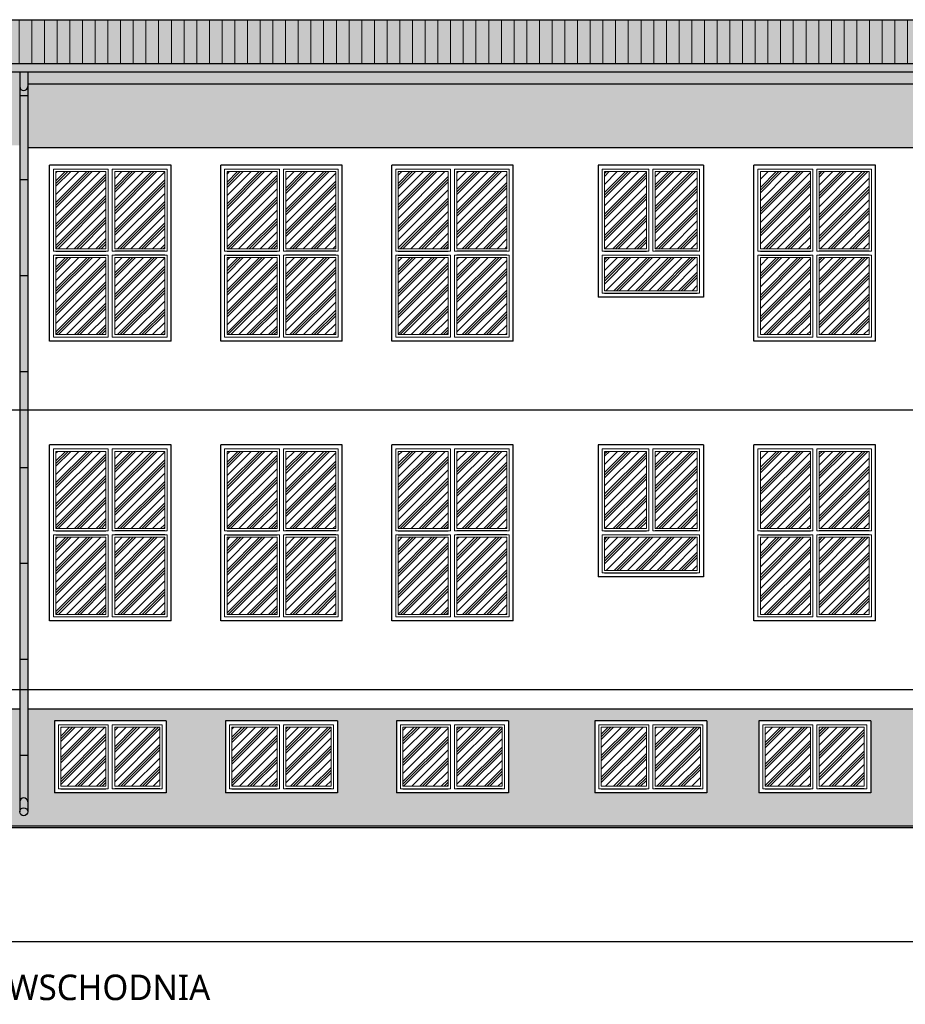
# Model space of a CAD drawing. Header units: millimetres. Extents: x 31969 to 285678, y -69766 to -1123.
# Tile 150 of 176: x 150861 to 151969, y -4029 to -2797. Entities that reach past the tile are written whole.
import ezdxf
from ezdxf.lldxf.tags import DXFTag

# ---------------------------------------------------------------- set-up
doc = ezdxf.new("R2010")
doc.units = ezdxf.units.MM
for name, color, linetype in [('a-elewacja', 1, 'Continuous'), ('a-elewacja 1', 1, 'Continuous'), ('a-elewacje', 1, 'Continuous'), ('a-izolacja 1', 3, 'Continuous'), ('a-opis 1', 3, 'Continuous'), ('a-przerywana 2', 3, 'Continuous'), ('a-szraf', 252, 'Continuous'), ('a-szraf 1', 250, 'Continuous')]:
    doc.layers.add(name, color=color, linetype=linetype)
doc.layers.add('a-elewacja 3', color=3, linetype='Continuous', lineweight=20)
doc.styles.add('PRZEKRÓJ2', font='l_10646.ttf')
tags = doc.linetypes.add('DASHED', pattern=[0.75, 0.5, -0.25]).pattern_tags.tags
tags[6:7] = [DXFTag(74, 4), DXFTag(75, 0), DXFTag(340, '0'), DXFTag(46, 1.0), DXFTag(50, 0.0), DXFTag(44, 0.0), DXFTag(45, 0.0)]
tags[4:5] = [DXFTag(74, 4), DXFTag(75, 0), DXFTag(340, '0'), DXFTag(46, 1.0), DXFTag(50, 0.0), DXFTag(44, 0.0), DXFTag(45, 0.0)]

msp = doc.modelspace()

# ---------------------------------------------------------------- hatches: boundary and pattern name
at = {"layer": 'a-elewacja 3', "ltscale": 100}
h = msp.add_hatch(dxfattribs=at)
h.set_pattern_fill('LINE', color=256, scale=5, angle=90)
h.set_pattern_definition([(90, (0, 2695.065), (-15.875, 1e-15), [])])
h.paths.add_polyline_path([(153093.32, -2796.84), (149660.32, -2796.84), (149660.32, -2851.84), (153093.32, -2851.84)])
at = {"layer": 'a-szraf', "ltscale": 30}
h = msp.add_hatch(dxfattribs=at)
h.set_pattern_fill('DOTS', color=256, scale=1.5)
h.set_pattern_definition([(0, (0, 2695.0651), (1.190625, 2.38125), [0, -2.38125])])
h.paths.add_polyline_path([(153093.32, -2796.84), (149660.32, -2796.84), (149660.32, -2851.84), (153093.32, -2851.84)])
h.paths.add_polyline_path([(153093.32, -2851.84), (149660.32, -2851.84), (149660.32, -2861.88), (153093.32, -2861.88)])
h.paths.add_polyline_path([(153093.32, -2861.88), (150870.98, -2861.88), (150870.98, -2876.88), (153093.32, -2876.88)])
h.paths.add_polyline_path([(150870.98, -2861.88), (150860.98, -2861.88), (150860.98, -2880.6, 1), (150870.98, -2880.6)])
h.paths.add_polyline_path([(150860.98, -2861.88), (149660.32, -2861.88), (149660.32, -2876.88), (150860.98, -2876.88)])
h.paths.add_polyline_path([(150870.98, -2880.6, -1), (150860.98, -2880.6), (150860.98, -2891.62), (150870.98, -2891.62)])
h.paths.add_polyline_path([(150870.98, -2891.62), (150860.98, -2891.62), (150860.98, -2996.88), (150870.98, -2996.88)])
h.paths.add_polyline_path([(150870.98, -2996.88), (150860.98, -2996.88), (150860.98, -3116.88), (150870.98, -3116.88)])
h.paths.add_polyline_path([(150870.98, -3116.88), (150860.98, -3116.88), (150860.98, -3236.88), (150870.98, -3236.88)])
h.paths.add_polyline_path([(150870.98, -3236.88), (150860.98, -3236.88), (150860.98, -3284.88), (150870.98, -3284.88)])
h.paths.add_polyline_path([(150870.98, -3284.88), (150860.98, -3284.88), (150860.98, -3356.88), (150870.98, -3356.88)])
h.paths.add_polyline_path([(150870.98, -3356.88), (150860.98, -3356.88), (150860.98, -3476.88), (150870.98, -3476.88)])
h.paths.add_polyline_path([(150870.98, -3476.88), (150860.98, -3476.88), (150860.98, -3596.88), (150870.98, -3596.88)])
h.paths.add_polyline_path([(150870.98, -3596.88), (150860.98, -3596.88), (150860.98, -3634.88), (150870.98, -3634.88)])
h.paths.add_polyline_path([(150870.98, -3634.88), (150860.98, -3634.88), (150860.98, -3716.88), (150870.98, -3716.88)])
h.paths.add_polyline_path([(150870.98, -3716.88), (150860.98, -3716.88), (150860.98, -3775.33, -1), (150870.98, -3775.33)])
h.paths.add_polyline_path([(150860.98, -3775.33), (150860.98, -3787.77, -1), (150870.98, -3787.77), (150870.98, -3775.33, 1)])
h.paths.add_polyline_path([(150860.98, -3787.77, 1), (150870.98, -3787.77, 1)])
at = {"layer": 'a-szraf', "ltscale": 100}
h = msp.add_hatch(dxfattribs=at)
h.set_pattern_fill('DOTS', color=256, scale=3)
h.set_pattern_definition([(0, (0, 2695.065), (2.38125, 4.7625), [0, -4.7625])])
h.paths.add_polyline_path([(153093.32, -2876.88), (150870.98, -2876.88), (150870.98, -2956.88), (153093.32, -2956.88)])
h.paths.add_polyline_path([(150860.98, -2876.88), (150646.32, -2876.88), (150646.32, -2953.88), (150860.98, -2953.88)])
h.paths.add_polyline_path([(150616.32, -2876.88), (149695.32, -2876.88), (149695.32, -2953.88), (150616.32, -2953.88)])
h.paths.add_polyline_path([(150646.32, -2876.88), (150616.32, -2876.88), (150616.32, -2953.88), (150646.32, -2953.88)])
h.paths.add_polyline_path([(150860.98, -3658.88), (149695.32, -3658.88), (149695.32, -3805.88), (152089.32, -3805.88), (152089.32, -3775.88), (152117.32, -3775.88), (152117.32, -3763.88), (151999.32, -3763.88), (151999.32, -3673.88), (152117.32, -3673.88), (152117.32, -3658.88), (150870.98, -3658.88), (150870.98, -3787.77, -1), (150860.98, -3787.77)])
h.paths.add_polyline_path([(150011.04, -3733.88), (149921.04, -3733.88), (149921.04, -3673.88), (150011.04, -3673.88)], flags=16)
h.paths.add_polyline_path([(150083.18, -3709.88), (150083.18, -3675.88), (150117.18, -3675.88), (150117.18, -3709.88)], flags=16)
h.paths.add_polyline_path([(150006.04, -3728.88), (149926.04, -3728.88), (149926.04, -3678.88), (150006.04, -3678.88)], flags=0)
h.paths.add_polyline_path([(150086.18, -3706.88), (150086.18, -3678.88), (150114.18, -3678.88), (150114.18, -3706.88)], flags=0)
h.paths.add_polyline_path([(150003.04, -3725.88), (149929.04, -3725.88), (149929.04, -3681.88), (150003.04, -3681.88)], flags=0)
h.paths.add_polyline_path([(150249.32, -3673.88), (150389.32, -3673.88), (150389.32, -3763.88), (150249.32, -3763.88)], flags=16)
h.paths.add_polyline_path([(150254.32, -3678.88), (150316.82, -3678.88), (150316.82, -3758.88), (150254.32, -3758.88)], flags=0)
h.paths.add_polyline_path([(150257.32, -3681.88), (150313.82, -3681.88), (150313.82, -3755.88), (150257.32, -3755.88)], flags=0)
h.paths.add_polyline_path([(150321.82, -3678.88), (150384.32, -3678.88), (150384.32, -3758.88), (150321.82, -3758.88)], flags=0)
h.paths.add_polyline_path([(150324.82, -3681.88), (150381.32, -3681.88), (150381.32, -3755.88), (150324.82, -3755.88)], flags=0)
h.paths.add_polyline_path([(150443.32, -3673.88), (150583.32, -3673.88), (150583.32, -3763.88), (150443.32, -3763.88)], flags=16)
h.paths.add_polyline_path([(150448.32, -3678.88), (150510.82, -3678.88), (150510.82, -3758.88), (150448.32, -3758.88)], flags=0)
h.paths.add_polyline_path([(150451.32, -3681.88), (150507.82, -3681.88), (150507.82, -3755.88), (150451.32, -3755.88)], flags=0)
h.paths.add_polyline_path([(150515.82, -3678.88), (150578.32, -3678.88), (150578.32, -3758.88), (150515.82, -3758.88)], flags=0)
h.paths.add_polyline_path([(150518.82, -3681.88), (150575.32, -3681.88), (150575.32, -3755.88), (150518.82, -3755.88)], flags=0)
h.paths.add_polyline_path([(150621.32, -3715.88), (150621.32, -3675.88), (150651.32, -3675.88), (150651.32, -3715.88)], flags=16)
h.paths.add_polyline_path([(150624.32, -3712.88), (150624.32, -3678.88), (150648.32, -3678.88), (150648.32, -3712.88)], flags=0)
h.paths.add_polyline_path([(150689.32, -3673.88), (150829.32, -3673.88), (150829.32, -3763.88), (150689.32, -3763.88)], flags=16)
h.paths.add_polyline_path([(150694.32, -3678.88), (150756.82, -3678.88), (150756.82, -3758.88), (150694.32, -3758.88)], flags=0)
h.paths.add_polyline_path([(150697.32, -3681.88), (150753.82, -3681.88), (150753.82, -3755.88), (150697.32, -3755.88)], flags=0)
h.paths.add_polyline_path([(150761.82, -3678.88), (150824.32, -3678.88), (150824.32, -3758.88), (150761.82, -3758.88)], flags=0)
h.paths.add_polyline_path([(150764.82, -3681.88), (150821.32, -3681.88), (150821.32, -3755.88), (150764.82, -3755.88)], flags=0)
h.paths.add_polyline_path([(150904.32, -3673.88), (151044.32, -3673.88), (151044.32, -3763.88), (150904.32, -3763.88)], flags=16)
h.paths.add_polyline_path([(150909.32, -3678.88), (150971.82, -3678.88), (150971.82, -3758.88), (150909.32, -3758.88)], flags=0)
h.paths.add_polyline_path([(150912.32, -3681.88), (150968.82, -3681.88), (150968.82, -3755.88), (150912.32, -3755.88)], flags=0)
h.paths.add_polyline_path([(150976.82, -3678.88), (151039.32, -3678.88), (151039.32, -3758.88), (150976.82, -3758.88)], flags=0)
h.paths.add_polyline_path([(150979.82, -3681.88), (151036.32, -3681.88), (151036.32, -3755.88), (150979.82, -3755.88)], flags=0)
h.paths.add_polyline_path([(151118.32, -3673.88), (151258.32, -3673.88), (151258.32, -3763.88), (151118.32, -3763.88)], flags=16)
h.paths.add_polyline_path([(151123.32, -3678.88), (151185.82, -3678.88), (151185.82, -3758.88), (151123.32, -3758.88)], flags=0)
h.paths.add_polyline_path([(151126.32, -3681.88), (151182.82, -3681.88), (151182.82, -3755.88), (151126.32, -3755.88)], flags=0)
h.paths.add_polyline_path([(151190.82, -3678.88), (151253.32, -3678.88), (151253.32, -3758.88), (151190.82, -3758.88)], flags=0)
h.paths.add_polyline_path([(151193.82, -3681.88), (151250.32, -3681.88), (151250.32, -3755.88), (151193.82, -3755.88)], flags=0)
h.paths.add_polyline_path([(151332.32, -3673.88), (151472.32, -3673.88), (151472.32, -3763.88), (151332.32, -3763.88)], flags=16)
h.paths.add_polyline_path([(151337.32, -3678.88), (151399.82, -3678.88), (151399.82, -3758.88), (151337.32, -3758.88)], flags=0)
h.paths.add_polyline_path([(151340.32, -3681.88), (151396.82, -3681.88), (151396.82, -3755.88), (151340.32, -3755.88)], flags=0)
h.paths.add_polyline_path([(151404.82, -3678.88), (151467.32, -3678.88), (151467.32, -3758.88), (151404.82, -3758.88)], flags=0)
h.paths.add_polyline_path([(151407.82, -3681.88), (151464.32, -3681.88), (151464.32, -3755.88), (151407.82, -3755.88)], flags=0)
h.paths.add_polyline_path([(151580.32, -3673.88), (151720.32, -3673.88), (151720.32, -3763.88), (151580.32, -3763.88)], flags=16)
h.paths.add_polyline_path([(151585.32, -3678.88), (151647.82, -3678.88), (151647.82, -3758.88), (151585.32, -3758.88)], flags=0)
h.paths.add_polyline_path([(151588.32, -3681.88), (151644.82, -3681.88), (151644.82, -3755.88), (151588.32, -3755.88)], flags=0)
h.paths.add_polyline_path([(151652.82, -3678.88), (151715.32, -3678.88), (151715.32, -3758.88), (151652.82, -3758.88)], flags=0)
h.paths.add_polyline_path([(151655.82, -3681.88), (151712.32, -3681.88), (151712.32, -3755.88), (151655.82, -3755.88)], flags=0)
h.paths.add_polyline_path([(151785.32, -3673.88), (151925.32, -3673.88), (151925.32, -3763.88), (151785.32, -3763.88)], flags=16)
h.paths.add_polyline_path([(151790.32, -3678.88), (151852.82, -3678.88), (151852.82, -3758.88), (151790.32, -3758.88)], flags=0)
h.paths.add_polyline_path([(151793.32, -3681.88), (151849.82, -3681.88), (151849.82, -3755.88), (151793.32, -3755.88)], flags=0)
h.paths.add_polyline_path([(151857.82, -3678.88), (151920.32, -3678.88), (151920.32, -3758.88), (151857.82, -3758.88)], flags=0)
h.paths.add_polyline_path([(151860.82, -3681.88), (151917.32, -3681.88), (151917.32, -3755.88), (151860.82, -3755.88)], flags=0)
h.paths.add_polyline_path([(152213.32, -3673.88), (152247.32, -3673.88), (152247.32, -3658.88), (152124.32, -3658.88), (152124.32, -3673.88), (152139.32, -3673.88), (152139.32, -3763.88), (152124.32, -3763.88), (152124.32, -3775.88), (152247.32, -3775.88), (152247.32, -3763.88), (152213.32, -3763.88)])
h.paths.add_polyline_path([(152377.32, -3658.88), (152254.32, -3658.88), (152254.32, -3673.88), (152353.32, -3673.88), (152353.32, -3763.88), (152254.32, -3763.88), (152254.32, -3775.88), (152377.32, -3775.88)])
h.paths.add_polyline_path([(152448.32, -3673.88), (152507.32, -3673.88), (152507.32, -3658.88), (152384.32, -3658.88), (152384.32, -3775.88), (152507.32, -3775.88), (152507.32, -3763.88), (152448.32, -3763.88)])
h.paths.add_polyline_path([(152637.32, -3658.88), (152514.32, -3658.88), (152514.32, -3673.88), (152588.32, -3673.88), (152588.32, -3763.88), (152514.32, -3763.88), (152514.32, -3775.88), (152637.32, -3775.88)])
h.paths.add_polyline_path([(153093.32, -3658.88), (152644.32, -3658.88), (152644.32, -3775.88), (152672.32, -3775.88), (152672.32, -3805.88), (153093.32, -3805.88)])
h.paths.add_polyline_path([(152823.32, -3763.88), (152683.32, -3763.88), (152683.32, -3673.88), (152823.32, -3673.88)], flags=16)
h.paths.add_polyline_path([(152818.32, -3758.88), (152755.82, -3758.88), (152755.82, -3678.88), (152818.32, -3678.88)], flags=0)
h.paths.add_polyline_path([(152815.32, -3755.88), (152758.82, -3755.88), (152758.82, -3681.88), (152815.32, -3681.88)], flags=0)
h.paths.add_polyline_path([(152897.32, -3763.88), (152897.32, -3673.88), (153037.32, -3673.88), (153037.32, -3763.88)], flags=16)
h.paths.add_polyline_path([(152902.32, -3758.88), (152902.32, -3678.88), (152964.82, -3678.88), (152964.82, -3758.88)], flags=0)
h.paths.add_polyline_path([(152905.32, -3755.88), (152905.32, -3681.88), (152961.82, -3681.88), (152961.82, -3755.88)], flags=0)
h.paths.add_polyline_path([(152750.82, -3758.88), (152688.32, -3758.88), (152688.32, -3678.88), (152750.82, -3678.88)], flags=0)
h.paths.add_polyline_path([(152747.82, -3755.88), (152691.32, -3755.88), (152691.32, -3681.88), (152747.82, -3681.88)], flags=0)
h.paths.add_polyline_path([(152969.82, -3758.88), (152969.82, -3678.88), (153032.32, -3678.88), (153032.32, -3758.88)], flags=0)
h.paths.add_polyline_path([(152972.82, -3755.88), (152972.82, -3681.88), (153029.32, -3681.88), (153029.32, -3755.88)], flags=0)
h.paths.add_polyline_path([(152672.32, -3775.88), (152089.32, -3775.88), (152089.32, -3805.88), (152672.32, -3805.88)])
at = {"layer": 'a-szraf 1', "ltscale": 15}
h = msp.add_hatch(dxfattribs=at)
h.set_pattern_fill('PLASTI', color=256, scale=3, angle=45)
h.set_pattern_definition([(45, (0, 2695.065), (-13.4703842, 13.4703842), []), (45, (-1.684, 2696.749), (-13.4703842, 13.4703842), []), (45, (-3.368, 2698.433), (-13.4703842, 13.4703842), []), (45, (-8.419, 2703.484), (-13.4703842, 13.4703842), [])])
h.paths.add_polyline_path([(150040.54, -3001.88), (149971.54, -3001.88), (149971.54, -3093.38), (150040.54, -3093.38)])
h.paths.add_polyline_path([(150040.54, -3104.38), (149971.54, -3104.38), (149971.54, -3195.88), (150040.54, -3195.88)])
h.paths.add_polyline_path([(149960.54, -3104.38), (149891.54, -3104.38), (149891.54, -3195.88), (149960.54, -3195.88)])
h.paths.add_polyline_path([(149960.54, -3001.88), (149891.54, -3001.88), (149891.54, -3093.38), (149960.54, -3093.38)])
h.paths.add_polyline_path([(150040.54, -3336.88), (149971.54, -3336.88), (149971.54, -3465.88), (150040.54, -3465.88)])
h.paths.add_polyline_path([(149960.54, -3336.88), (149891.54, -3336.88), (149891.54, -3465.88), (149960.54, -3465.88)])
h.paths.add_polyline_path([(150040.54, -3476.88), (149891.54, -3476.88), (149891.54, -3520.88), (150040.54, -3520.88)])
h.paths.add_polyline_path([(150003.04, -3681.88), (149929.04, -3681.88), (149929.04, -3725.88), (150003.04, -3725.88)])
h.paths.add_polyline_path([(150381.32, -3681.88), (150324.82, -3681.88), (150324.82, -3755.88), (150381.32, -3755.88)])
h.paths.add_polyline_path([(150313.82, -3681.88), (150257.32, -3681.88), (150257.32, -3755.88), (150313.82, -3755.88)])
h.paths.add_polyline_path([(150575.32, -3681.88), (150518.82, -3681.88), (150518.82, -3755.88), (150575.32, -3755.88)])
h.paths.add_polyline_path([(150507.82, -3681.88), (150451.32, -3681.88), (150451.32, -3755.88), (150507.82, -3755.88)])
h.paths.add_polyline_path([(150821.32, -3681.88), (150764.82, -3681.88), (150764.82, -3755.88), (150821.32, -3755.88)])
h.paths.add_polyline_path([(150753.82, -3681.88), (150697.32, -3681.88), (150697.32, -3755.88), (150753.82, -3755.88)])
h.paths.add_polyline_path([(151036.32, -3681.88), (150979.82, -3681.88), (150979.82, -3755.88), (151036.32, -3755.88)])
h.paths.add_polyline_path([(150968.82, -3681.88), (150912.32, -3681.88), (150912.32, -3755.88), (150968.82, -3755.88)])
h.paths.add_polyline_path([(151250.32, -3681.88), (151193.82, -3681.88), (151193.82, -3755.88), (151250.32, -3755.88)])
h.paths.add_polyline_path([(151182.82, -3681.88), (151126.32, -3681.88), (151126.32, -3755.88), (151182.82, -3755.88)])
h.paths.add_polyline_path([(151464.32, -3681.88), (151407.82, -3681.88), (151407.82, -3755.88), (151464.32, -3755.88)])
h.paths.add_polyline_path([(151396.82, -3681.88), (151340.32, -3681.88), (151340.32, -3755.88), (151396.82, -3755.88)])
h.paths.add_polyline_path([(151712.32, -3681.88), (151655.82, -3681.88), (151655.82, -3755.88), (151712.32, -3755.88)])
h.paths.add_polyline_path([(151644.82, -3681.88), (151588.32, -3681.88), (151588.32, -3755.88), (151644.82, -3755.88)])
h.paths.add_polyline_path([(151470.32, -3444.38), (151407.82, -3444.38), (151407.82, -3540.88), (151470.32, -3540.88)])
h.paths.add_polyline_path([(151470.32, -3336.88), (151407.82, -3336.88), (151407.82, -3433.38), (151470.32, -3433.38)])
h.paths.add_polyline_path([(151396.82, -3336.88), (151334.32, -3336.88), (151334.32, -3433.38), (151396.82, -3433.38)])
h.paths.add_polyline_path([(151396.82, -3444.38), (151334.32, -3444.38), (151334.32, -3540.88), (151396.82, -3540.88)])
h.paths.add_polyline_path([(151917.32, -3681.88), (151860.82, -3681.88), (151860.82, -3755.88), (151917.32, -3755.88)])
h.paths.add_polyline_path([(151849.82, -3681.88), (151793.32, -3681.88), (151793.32, -3755.88), (151849.82, -3755.88)])
h.paths.add_polyline_path([(152351.32, -3336.88), (152288.82, -3336.88), (152288.82, -3433.38), (152351.32, -3433.38)])
h.paths.add_polyline_path([(152277.82, -3336.88), (152215.32, -3336.88), (152215.32, -3433.38), (152277.82, -3433.38)])
h.paths.add_polyline_path([(152137.32, -3444.38), (152074.82, -3444.38), (152074.82, -3540.88), (152137.32, -3540.88)])
h.paths.add_polyline_path([(152137.32, -3336.88), (152074.82, -3336.88), (152074.82, -3433.38), (152137.32, -3433.38)])
h.paths.add_polyline_path([(152063.82, -3336.88), (152001.32, -3336.88), (152001.32, -3433.38), (152063.82, -3433.38)])
h.paths.add_polyline_path([(152063.82, -3444.38), (152001.32, -3444.38), (152001.32, -3540.88), (152063.82, -3540.88)])
h.paths.add_polyline_path([(151923.32, -3444.38), (151860.82, -3444.38), (151860.82, -3540.88), (151923.32, -3540.88)])
h.paths.add_polyline_path([(151923.32, -3336.88), (151860.82, -3336.88), (151860.82, -3433.38), (151923.32, -3433.38)])
h.paths.add_polyline_path([(151849.82, -3336.88), (151787.32, -3336.88), (151787.32, -3433.38), (151849.82, -3433.38)])
h.paths.add_polyline_path([(151849.82, -3444.38), (151787.32, -3444.38), (151787.32, -3540.88), (151849.82, -3540.88)])
h.paths.add_polyline_path([(151708.32, -3444.38), (151592.32, -3444.38), (151592.32, -3485.88), (151708.32, -3485.88)])
h.paths.add_polyline_path([(151708.32, -3336.88), (151655.82, -3336.88), (151655.82, -3433.38), (151708.32, -3433.38)])
h.paths.add_polyline_path([(151644.82, -3336.88), (151592.32, -3336.88), (151592.32, -3433.38), (151644.82, -3433.38)])
h.paths.add_polyline_path([(151182.82, -3336.88), (151120.32, -3336.88), (151120.32, -3433.38), (151182.82, -3433.38)])
h.paths.add_polyline_path([(151256.32, -3336.88), (151193.82, -3336.88), (151193.82, -3433.38), (151256.32, -3433.38)])
h.paths.add_polyline_path([(151256.32, -3444.38), (151193.82, -3444.38), (151193.82, -3540.88), (151256.32, -3540.88)])
h.paths.add_polyline_path([(151182.82, -3444.38), (151120.32, -3444.38), (151120.32, -3540.88), (151182.82, -3540.88)])
h.paths.add_polyline_path([(151042.32, -3444.38), (150979.82, -3444.38), (150979.82, -3540.88), (151042.32, -3540.88)])
h.paths.add_polyline_path([(150968.82, -3444.38), (150906.32, -3444.38), (150906.32, -3540.88), (150968.82, -3540.88)])
h.paths.add_polyline_path([(150968.82, -3336.88), (150906.32, -3336.88), (150906.32, -3433.38), (150968.82, -3433.38)])
h.paths.add_polyline_path([(151042.32, -3336.88), (150979.82, -3336.88), (150979.82, -3433.38), (151042.32, -3433.38)])
h.paths.add_polyline_path([(150827.32, -3336.88), (150764.82, -3336.88), (150764.82, -3433.38), (150827.32, -3433.38)])
h.paths.add_polyline_path([(150827.32, -3444.38), (150764.82, -3444.38), (150764.82, -3540.88), (150827.32, -3540.88)])
h.paths.add_polyline_path([(150753.82, -3444.38), (150691.32, -3444.38), (150691.32, -3540.88), (150753.82, -3540.88)])
h.paths.add_polyline_path([(150753.82, -3336.88), (150691.32, -3336.88), (150691.32, -3433.38), (150753.82, -3433.38)])
h.paths.add_polyline_path([(150571.32, -3444.38), (150455.32, -3444.38), (150455.32, -3485.88), (150571.32, -3485.88)])
h.paths.add_polyline_path([(150377.32, -3444.38), (150261.32, -3444.38), (150261.32, -3485.88), (150377.32, -3485.88)])
h.paths.add_polyline_path([(150377.32, -3336.88), (150324.82, -3336.88), (150324.82, -3433.38), (150377.32, -3433.38)])
h.paths.add_polyline_path([(150313.82, -3336.88), (150261.32, -3336.88), (150261.32, -3433.38), (150313.82, -3433.38)])
h.paths.add_polyline_path([(150507.82, -3336.88), (150455.32, -3336.88), (150455.32, -3433.38), (150507.82, -3433.38)])
h.paths.add_polyline_path([(150571.32, -3336.88), (150518.82, -3336.88), (150518.82, -3433.38), (150571.32, -3433.38)])
h.paths.add_polyline_path([(150817.32, -3094.38), (150701.32, -3094.38), (150701.32, -3135.88), (150817.32, -3135.88)])
h.paths.add_polyline_path([(150753.82, -2986.88), (150701.32, -2986.88), (150701.32, -3083.38), (150753.82, -3083.38)])
h.paths.add_polyline_path([(150817.32, -2986.88), (150764.82, -2986.88), (150764.82, -3083.38), (150817.32, -3083.38)])
h.paths.add_polyline_path([(151042.32, -2986.88), (150979.82, -2986.88), (150979.82, -3083.38), (151042.32, -3083.38)])
h.paths.add_polyline_path([(150968.82, -2986.88), (150906.32, -2986.88), (150906.32, -3083.38), (150968.82, -3083.38)])
h.paths.add_polyline_path([(150968.82, -3094.38), (150906.32, -3094.38), (150906.32, -3190.88), (150968.82, -3190.88)])
h.paths.add_polyline_path([(151042.32, -3094.38), (150979.82, -3094.38), (150979.82, -3190.88), (151042.32, -3190.88)])
h.paths.add_polyline_path([(151256.32, -3094.38), (151193.82, -3094.38), (151193.82, -3190.88), (151256.32, -3190.88)])
h.paths.add_polyline_path([(151182.82, -3094.38), (151120.32, -3094.38), (151120.32, -3190.88), (151182.82, -3190.88)])
h.paths.add_polyline_path([(151182.82, -2986.88), (151120.32, -2986.88), (151120.32, -3083.38), (151182.82, -3083.38)])
h.paths.add_polyline_path([(151256.32, -2986.88), (151193.82, -2986.88), (151193.82, -3083.38), (151256.32, -3083.38)])
h.paths.add_polyline_path([(151396.82, -2986.88), (151334.32, -2986.88), (151334.32, -3083.38), (151396.82, -3083.38)])
h.paths.add_polyline_path([(151470.32, -2986.88), (151407.82, -2986.88), (151407.82, -3083.38), (151470.32, -3083.38)])
h.paths.add_polyline_path([(151470.32, -3094.38), (151407.82, -3094.38), (151407.82, -3190.88), (151470.32, -3190.88)])
h.paths.add_polyline_path([(151396.82, -3094.38), (151334.32, -3094.38), (151334.32, -3190.88), (151396.82, -3190.88)])
h.paths.add_polyline_path([(151708.32, -3094.38), (151592.32, -3094.38), (151592.32, -3135.88), (151708.32, -3135.88)])
h.paths.add_polyline_path([(151644.82, -2986.88), (151592.32, -2986.88), (151592.32, -3083.38), (151644.82, -3083.38)])
h.paths.add_polyline_path([(151708.32, -2986.88), (151655.82, -2986.88), (151655.82, -3083.38), (151708.32, -3083.38)])
h.paths.add_polyline_path([(151849.82, -2986.88), (151787.32, -2986.88), (151787.32, -3083.38), (151849.82, -3083.38)])
h.paths.add_polyline_path([(151923.32, -2986.88), (151860.82, -2986.88), (151860.82, -3083.38), (151923.32, -3083.38)])
h.paths.add_polyline_path([(151923.32, -3094.38), (151860.82, -3094.38), (151860.82, -3190.88), (151923.32, -3190.88)])
h.paths.add_polyline_path([(151849.82, -3094.38), (151787.32, -3094.38), (151787.32, -3190.88), (151849.82, -3190.88)])
h.paths.add_polyline_path([(152137.32, -3094.38), (152074.82, -3094.38), (152074.82, -3190.88), (152137.32, -3190.88)])
h.paths.add_polyline_path([(152063.82, -3094.38), (152001.32, -3094.38), (152001.32, -3190.88), (152063.82, -3190.88)])
h.paths.add_polyline_path([(152063.82, -2986.88), (152001.32, -2986.88), (152001.32, -3083.38), (152063.82, -3083.38)])
h.paths.add_polyline_path([(152137.32, -2986.88), (152074.82, -2986.88), (152074.82, -3083.38), (152137.32, -3083.38)])
h.paths.add_polyline_path([(152277.82, -2986.88), (152215.32, -2986.88), (152215.32, -3083.38), (152277.82, -3083.38)])
h.paths.add_polyline_path([(152351.32, -2986.88), (152288.82, -2986.88), (152288.82, -3083.38), (152351.32, -3083.38)])
h.paths.add_polyline_path([(152351.32, -3094.38), (152288.82, -3094.38), (152288.82, -3190.88), (152351.32, -3190.88)])
h.paths.add_polyline_path([(152277.82, -3094.38), (152215.32, -3094.38), (152215.32, -3190.88), (152277.82, -3190.88)])
h.paths.add_polyline_path([(150359.32, -3011.88), (150286.32, -3011.88), (150286.32, -3060.88), (150359.32, -3060.88)])
h.paths.add_polyline_path([(150443.32, -3011.88), (150370.32, -3011.88), (150370.32, -3060.88), (150443.32, -3060.88)])
h.paths.add_polyline_path([(150522.32, -3011.88), (150454.32, -3011.88), (150454.32, -3060.88), (150522.32, -3060.88)])
h.paths.add_polyline_path([(150522.32, -3071.88), (150454.32, -3071.88), (150454.32, -3161.88), (150522.32, -3161.88)])
h.paths.add_polyline_path([(150443.32, -3071.88), (150370.32, -3071.88), (150370.32, -3161.88), (150443.32, -3161.88)])
h.paths.add_polyline_path([(150359.32, -3071.88), (150286.32, -3071.88), (150286.32, -3161.88), (150359.32, -3161.88)])
h.paths.add_polyline_path([(150293.06, -3161.88), (150286.32, -3161.88), (150286.32, -3185.88), (150293.06, -3185.88)])
h.paths.add_polyline_path([(150313.06, -3161.88), (150293.06, -3161.88), (150293.06, -3185.88), (150313.06, -3185.88)])
h.paths.add_polyline_path([(150333.06, -3161.88), (150313.06, -3161.88), (150313.06, -3185.88), (150333.06, -3185.88)])
h.paths.add_polyline_path([(150353.06, -3161.88), (150333.06, -3161.88), (150333.06, -3185.88), (150353.06, -3185.88)])
h.paths.add_polyline_path([(150359.32, -3161.88), (150353.06, -3161.88), (150353.06, -3185.88), (150359.32, -3185.88)])
h.paths.add_polyline_path([(150377.63, -3161.88), (150370.32, -3161.88), (150370.32, -3185.88), (150377.63, -3185.88)])
h.paths.add_polyline_path([(150397.63, -3161.88), (150377.63, -3161.88), (150377.63, -3185.88), (150397.63, -3185.88)])
h.paths.add_polyline_path([(150417.63, -3161.88), (150397.63, -3161.88), (150397.63, -3185.88), (150417.63, -3185.88)])
h.paths.add_polyline_path([(150437.63, -3161.88), (150417.63, -3161.88), (150417.63, -3185.88), (150437.63, -3185.88)])
h.paths.add_polyline_path([(150443.32, -3161.88), (150437.63, -3161.88), (150437.63, -3185.88), (150443.32, -3185.88)])
h.paths.add_polyline_path([(150477.9, -3161.88), (150457.9, -3161.88), (150457.9, -3271.88), (150477.9, -3271.88)])
h.paths.add_polyline_path([(150497.9, -3161.88), (150477.9, -3161.88), (150477.9, -3271.88), (150497.9, -3271.88)])
h.paths.add_polyline_path([(150517.9, -3161.88), (150497.9, -3161.88), (150497.9, -3271.88), (150517.9, -3271.88)])
h.paths.add_polyline_path([(150522.32, -3161.88), (150517.9, -3161.88), (150517.9, -3271.88), (150522.32, -3271.88)])
h.paths.add_polyline_path([(150457.9, -3161.88), (150454.32, -3161.88), (150454.32, -3271.88), (150457.9, -3271.88)])
h.paths.add_polyline_path([(152109.32, -3755.88), (152116.32, -3755.88), (152116.32, -3681.88), (152109.32, -3681.88)], flags=0)
h.paths.add_polyline_path([(152277.82, -3444.38), (152215.32, -3444.38), (152215.32, -3540.88), (152277.82, -3540.88)])
h.paths.add_polyline_path([(152351.32, -3444.38), (152288.82, -3444.38), (152288.82, -3540.88), (152351.32, -3540.88)])

# ---------------------------------------------------------------- linework, layer by layer
at = {"layer": 'a-elewacja'}
for p, q in [((150860.98, -2861.88), (150860.98, -3787.77)), ((150870.98, -2861.88), (150870.98, -3787.77)), ((150860.98, -2891.62), (150870.98, -2891.62)), ((150860.98, -2996.88), (150870.98, -2996.88)), ((150860.98, -3116.88), (150870.98, -3116.88)), ((150860.98, -3236.88), (150870.98, -3236.88)), ((150860.98, -3356.88), (150870.98, -3356.88)), ((150860.98, -3476.88), (150870.98, -3476.88)), ((150860.98, -3596.88), (150870.98, -3596.88)), ((150860.98, -3716.88), (150870.98, -3716.88))]:
    msp.add_line(p, q, dxfattribs=at)
msp.add_circle((150865.98, -3787.77), 5, dxfattribs=at)
for centre, start, end in [((150865.98, -2880.6), 180, 0), ((150865.98, -3775.33), 0, 180)]:
    msp.add_arc(centre, 5, start, end, dxfattribs=at)
at = {"layer": 'a-elewacja 1', "ltscale": 100}
for p, q in [((149660.32, -2796.84), (153093.32, -2796.84)), ((149660.32, -2851.84), (153093.32, -2851.84)), ((149660.32, -2861.88), (153093.32, -2861.88)), ((150870.98, -2876.88), (153093.32, -2876.88)), ((150870.98, -2956.88), (153093.32, -2956.88)), ((151716.32, -2978.88), (151584.32, -2978.88)), ((151584.32, -2978.88), (151584.32, -3143.88)), ((151716.32, -2978.88), (151716.32, -3143.88)), ((151716.32, -3143.88), (151584.32, -3143.88)), ((151716.32, -3328.88), (151584.32, -3328.88)), ((151584.32, -3328.88), (151584.32, -3493.88)), ((151716.32, -3328.88), (151716.32, -3493.88)), ((151716.32, -3493.88), (151584.32, -3493.88)), ((149695.32, -3658.88), (150860.98, -3658.88)), ((150870.98, -3658.88), (152117.32, -3658.88)), ((151044.32, -3673.88), (150904.32, -3673.88)), ((150904.32, -3673.88), (150904.32, -3763.88)), ((151044.32, -3673.88), (151044.32, -3763.88)), ((151258.32, -3673.88), (151118.32, -3673.88)), ((151118.32, -3673.88), (151118.32, -3763.88)), ((151258.32, -3673.88), (151258.32, -3763.88)), ((151472.32, -3673.88), (151332.32, -3673.88)), ((151332.32, -3673.88), (151332.32, -3763.88)), ((151472.32, -3673.88), (151472.32, -3763.88)), ((151720.32, -3673.88), (151580.32, -3673.88)), ((151580.32, -3673.88), (151580.32, -3763.88)), ((151720.32, -3673.88), (151720.32, -3763.88)), ((151925.32, -3673.88), (151785.32, -3673.88)), ((151785.32, -3673.88), (151785.32, -3763.88)), ((151925.32, -3673.88), (151925.32, -3763.88)), ((151044.32, -3763.88), (150904.32, -3763.88)), ((151258.32, -3763.88), (151118.32, -3763.88)), ((151472.32, -3763.88), (151332.32, -3763.88)), ((151720.32, -3763.88), (151580.32, -3763.88)), ((151925.32, -3763.88), (151785.32, -3763.88)), ((153093.32, -3805.88), (149695.32, -3805.88)), ((153093.32, -3807.88), (149695.33, -3807.88))]:
    msp.add_line(p, q, dxfattribs=at)
at = {"layer": 'a-elewacja 1', "linetype": 'DASHED', "ltscale": 40}
msp.add_line((149695.32, -3949.88), (152433.32, -3949.88), dxfattribs=at)
at = {"layer": 'a-elewacja 3'}
for p, q in [((150906.32, -3083.38), (150906.32, -2986.88)), ((150906.32, -2986.88), (150968.82, -2986.88)), ((150968.82, -2986.88), (150968.82, -3083.38)), ((150979.82, -2986.88), (151042.32, -2986.88)), ((150979.82, -3083.38), (150979.82, -2986.88)), ((151042.32, -2986.88), (151042.32, -3083.38)), ((151120.32, -3083.38), (151120.32, -2986.88)), ((151120.32, -2986.88), (151182.82, -2986.88)), ((151182.82, -2986.88), (151182.82, -3083.38)), ((151193.82, -2986.88), (151256.32, -2986.88)), ((151193.82, -3083.38), (151193.82, -2986.88)), ((151256.32, -2986.88), (151256.32, -3083.38)), ((151334.32, -3083.38), (151334.32, -2986.88)), ((151334.32, -2986.88), (151396.82, -2986.88)), ((151396.82, -2986.88), (151396.82, -3083.38)), ((151407.82, -2986.88), (151470.32, -2986.88)), ((151407.82, -3083.38), (151407.82, -2986.88)), ((151470.32, -2986.88), (151470.32, -3083.38)), ((151592.32, -3083.38), (151592.32, -2986.88)), ((151592.32, -2986.88), (151644.82, -2986.88)), ((151644.82, -2986.88), (151644.82, -3083.38)), ((151655.82, -2986.88), (151708.32, -2986.88)), ((151655.82, -3083.38), (151655.82, -2986.88)), ((151708.32, -2986.88), (151708.32, -3083.38)), ((151787.32, -3083.38), (151787.32, -2986.88)), ((151787.32, -2986.88), (151849.82, -2986.88)), ((151849.82, -2986.88), (151849.82, -3083.38)), ((151860.82, -2986.88), (151923.32, -2986.88)), ((151860.82, -3083.38), (151860.82, -2986.88)), ((151923.32, -2986.88), (151923.32, -3083.38)), ((150968.82, -3083.38), (150906.32, -3083.38)), ((151042.32, -3083.38), (150979.82, -3083.38)), ((151182.82, -3083.38), (151120.32, -3083.38)), ((151256.32, -3083.38), (151193.82, -3083.38)), ((151396.82, -3083.38), (151334.32, -3083.38)), ((151470.32, -3083.38), (151407.82, -3083.38)), ((151644.82, -3083.38), (151592.32, -3083.38)), ((151708.32, -3083.38), (151655.82, -3083.38)), ((151849.82, -3083.38), (151787.32, -3083.38)), ((151923.32, -3083.38), (151860.82, -3083.38)), ((150968.82, -3094.38), (150906.32, -3094.38)), ((150906.32, -3094.38), (150906.32, -3190.88)), ((150968.82, -3190.88), (150968.82, -3094.38)), ((151042.32, -3094.38), (150979.82, -3094.38)), ((150979.82, -3094.38), (150979.82, -3190.88)), ((151042.32, -3190.88), (151042.32, -3094.38)), ((151182.82, -3094.38), (151120.32, -3094.38)), ((151120.32, -3094.38), (151120.32, -3190.88)), ((151182.82, -3190.88), (151182.82, -3094.38)), ((151256.32, -3094.38), (151193.82, -3094.38)), ((151193.82, -3094.38), (151193.82, -3190.88)), ((151256.32, -3190.88), (151256.32, -3094.38)), ((151396.82, -3094.38), (151334.32, -3094.38)), ((151334.32, -3094.38), (151334.32, -3190.88)), ((151396.82, -3190.88), (151396.82, -3094.38)), ((151470.32, -3094.38), (151407.82, -3094.38)), ((151407.82, -3094.38), (151407.82, -3190.88)), ((151470.32, -3190.88), (151470.32, -3094.38)), ((151592.32, -3135.88), (151592.32, -3094.38)), ((151592.32, -3094.38), (151708.32, -3094.38)), ((151708.32, -3094.38), (151708.32, -3135.88)), ((151849.82, -3094.38), (151787.32, -3094.38)), ((151787.32, -3094.38), (151787.32, -3190.88)), ((151849.82, -3190.88), (151849.82, -3094.38)), ((151923.32, -3094.38), (151860.82, -3094.38)), ((151860.82, -3094.38), (151860.82, -3190.88)), ((151923.32, -3190.88), (151923.32, -3094.38)), ((151708.32, -3135.88), (151592.32, -3135.88)), ((150906.32, -3190.88), (150968.82, -3190.88)), ((150979.82, -3190.88), (151042.32, -3190.88)), ((151120.32, -3190.88), (151182.82, -3190.88)), ((151193.82, -3190.88), (151256.32, -3190.88)), ((151334.32, -3190.88), (151396.82, -3190.88)), ((151407.82, -3190.88), (151470.32, -3190.88)), ((151787.32, -3190.88), (151849.82, -3190.88)), ((151860.82, -3190.88), (151923.32, -3190.88)), ((150906.32, -3433.38), (150906.32, -3336.88)), ((150906.32, -3336.88), (150968.82, -3336.88)), ((150968.82, -3336.88), (150968.82, -3433.38)), ((150979.82, -3336.88), (151042.32, -3336.88)), ((150979.82, -3433.38), (150979.82, -3336.88)), ((151042.32, -3336.88), (151042.32, -3433.38)), ((151120.32, -3433.38), (151120.32, -3336.88)), ((151120.32, -3336.88), (151182.82, -3336.88)), ((151182.82, -3336.88), (151182.82, -3433.38)), ((151193.82, -3336.88), (151256.32, -3336.88)), ((151193.82, -3433.38), (151193.82, -3336.88)), ((151256.32, -3336.88), (151256.32, -3433.38)), ((151334.32, -3433.38), (151334.32, -3336.88)), ((151334.32, -3336.88), (151396.82, -3336.88)), ((151396.82, -3336.88), (151396.82, -3433.38)), ((151407.82, -3336.88), (151470.32, -3336.88)), ((151407.82, -3433.38), (151407.82, -3336.88)), ((151470.32, -3336.88), (151470.32, -3433.38)), ((151592.32, -3433.38), (151592.32, -3336.88)), ((151592.32, -3336.88), (151644.82, -3336.88)), ((151644.82, -3336.88), (151644.82, -3433.38)), ((151655.82, -3336.88), (151708.32, -3336.88)), ((151655.82, -3433.38), (151655.82, -3336.88)), ((151708.32, -3336.88), (151708.32, -3433.38)), ((151787.32, -3433.38), (151787.32, -3336.88)), ((151787.32, -3336.88), (151849.82, -3336.88)), ((151849.82, -3336.88), (151849.82, -3433.38)), ((151860.82, -3336.88), (151923.32, -3336.88)), ((151860.82, -3433.38), (151860.82, -3336.88)), ((151923.32, -3336.88), (151923.32, -3433.38)), ((150968.82, -3433.38), (150906.32, -3433.38)), ((151042.32, -3433.38), (150979.82, -3433.38)), ((151182.82, -3433.38), (151120.32, -3433.38)), ((151256.32, -3433.38), (151193.82, -3433.38)), ((151396.82, -3433.38), (151334.32, -3433.38)), ((151470.32, -3433.38), (151407.82, -3433.38)), ((151644.82, -3433.38), (151592.32, -3433.38)), ((151708.32, -3433.38), (151655.82, -3433.38)), ((151849.82, -3433.38), (151787.32, -3433.38)), ((151923.32, -3433.38), (151860.82, -3433.38)), ((150968.82, -3444.38), (150906.32, -3444.38)), ((150906.32, -3444.38), (150906.32, -3540.88)), ((150968.82, -3540.88), (150968.82, -3444.38)), ((151042.32, -3444.38), (150979.82, -3444.38)), ((150979.82, -3444.38), (150979.82, -3540.88)), ((151042.32, -3540.88), (151042.32, -3444.38)), ((151182.82, -3444.38), (151120.32, -3444.38)), ((151120.32, -3444.38), (151120.32, -3540.88)), ((151182.82, -3540.88), (151182.82, -3444.38)), ((151256.32, -3444.38), (151193.82, -3444.38)), ((151193.82, -3444.38), (151193.82, -3540.88)), ((151256.32, -3540.88), (151256.32, -3444.38)), ((151396.82, -3444.38), (151334.32, -3444.38)), ((151334.32, -3444.38), (151334.32, -3540.88)), ((151396.82, -3540.88), (151396.82, -3444.38)), ((151470.32, -3444.38), (151407.82, -3444.38)), ((151407.82, -3444.38), (151407.82, -3540.88)), ((151470.32, -3540.88), (151470.32, -3444.38)), ((151592.32, -3485.88), (151592.32, -3444.38)), ((151592.32, -3444.38), (151708.32, -3444.38)), ((151708.32, -3444.38), (151708.32, -3485.88)), ((151849.82, -3444.38), (151787.32, -3444.38)), ((151787.32, -3444.38), (151787.32, -3540.88)), ((151849.82, -3540.88), (151849.82, -3444.38)), ((151923.32, -3444.38), (151860.82, -3444.38)), ((151860.82, -3444.38), (151860.82, -3540.88)), ((151923.32, -3540.88), (151923.32, -3444.38)), ((151708.32, -3485.88), (151592.32, -3485.88)), ((150906.32, -3540.88), (150968.82, -3540.88)), ((150979.82, -3540.88), (151042.32, -3540.88)), ((151120.32, -3540.88), (151182.82, -3540.88)), ((151193.82, -3540.88), (151256.32, -3540.88)), ((151334.32, -3540.88), (151396.82, -3540.88)), ((151407.82, -3540.88), (151470.32, -3540.88)), ((151787.32, -3540.88), (151849.82, -3540.88)), ((151860.82, -3540.88), (151923.32, -3540.88)), ((150912.32, -3755.88), (150912.32, -3681.88)), ((150912.32, -3681.88), (150968.82, -3681.88)), ((150968.82, -3681.88), (150968.82, -3755.88)), ((150979.82, -3681.88), (151036.32, -3681.88)), ((150979.82, -3755.88), (150979.82, -3681.88)), ((151036.32, -3681.88), (151036.32, -3755.88)), ((151126.32, -3755.88), (151126.32, -3681.88)), ((151126.32, -3681.88), (151182.82, -3681.88)), ((151182.82, -3681.88), (151182.82, -3755.88)), ((151193.82, -3681.88), (151250.32, -3681.88)), ((151193.82, -3755.88), (151193.82, -3681.88)), ((151250.32, -3681.88), (151250.32, -3755.88)), ((151340.32, -3755.88), (151340.32, -3681.88)), ((151340.32, -3681.88), (151396.82, -3681.88)), ((151396.82, -3681.88), (151396.82, -3755.88)), ((151407.82, -3681.88), (151464.32, -3681.88)), ((151407.82, -3755.88), (151407.82, -3681.88)), ((151464.32, -3681.88), (151464.32, -3755.88)), ((151588.32, -3755.88), (151588.32, -3681.88)), ((151588.32, -3681.88), (151644.82, -3681.88)), ((151644.82, -3681.88), (151644.82, -3755.88)), ((151655.82, -3681.88), (151712.32, -3681.88)), ((151655.82, -3755.88), (151655.82, -3681.88)), ((151712.32, -3681.88), (151712.32, -3755.88)), ((151793.32, -3755.88), (151793.32, -3681.88)), ((151793.32, -3681.88), (151849.82, -3681.88)), ((151849.82, -3681.88), (151849.82, -3755.88)), ((151860.82, -3681.88), (151917.32, -3681.88)), ((151860.82, -3755.88), (151860.82, -3681.88)), ((151917.32, -3681.88), (151917.32, -3755.88)), ((150968.82, -3755.88), (150912.32, -3755.88)), ((151036.32, -3755.88), (150979.82, -3755.88)), ((151182.82, -3755.88), (151126.32, -3755.88)), ((151250.32, -3755.88), (151193.82, -3755.88)), ((151396.82, -3755.88), (151340.32, -3755.88)), ((151464.32, -3755.88), (151407.82, -3755.88)), ((151644.82, -3755.88), (151588.32, -3755.88)), ((151712.32, -3755.88), (151655.82, -3755.88)), ((151849.82, -3755.88), (151793.32, -3755.88)), ((151917.32, -3755.88), (151860.82, -3755.88))]:
    msp.add_line(p, q, dxfattribs=at)
for points in [[(150971.82, -2983.88), (150971.82, -3086.38), (150903.32, -3086.38), (150903.32, -2983.88), (150971.82, -2983.88)], [(150976.82, -2983.88), (151045.32, -2983.88), (151045.32, -3086.38), (150976.82, -3086.38), (150976.82, -2983.88)], [(151185.82, -2983.88), (151185.82, -3086.38), (151117.32, -3086.38), (151117.32, -2983.88), (151185.82, -2983.88)], [(151190.82, -2983.88), (151259.32, -2983.88), (151259.32, -3086.38), (151190.82, -3086.38), (151190.82, -2983.88)], [(151399.82, -2983.88), (151399.82, -3086.38), (151331.32, -3086.38), (151331.32, -2983.88), (151399.82, -2983.88)], [(151404.82, -2983.88), (151473.32, -2983.88), (151473.32, -3086.38), (151404.82, -3086.38), (151404.82, -2983.88)], [(151647.82, -2983.88), (151647.82, -3086.38), (151589.32, -3086.38), (151589.32, -2983.88), (151647.82, -2983.88)], [(151652.82, -2983.88), (151711.32, -2983.88), (151711.32, -3086.38), (151652.82, -3086.38), (151652.82, -2983.88)], [(151852.82, -2983.88), (151852.82, -3086.38), (151784.32, -3086.38), (151784.32, -2983.88), (151852.82, -2983.88)], [(151857.82, -2983.88), (151926.32, -2983.88), (151926.32, -3086.38), (151857.82, -3086.38), (151857.82, -2983.88)], [(150971.82, -3193.88), (150971.82, -3091.38), (150903.32, -3091.38), (150903.32, -3193.88), (150971.82, -3193.88)], [(150976.82, -3193.88), (151045.32, -3193.88), (151045.32, -3091.38), (150976.82, -3091.38), (150976.82, -3193.88)], [(151185.82, -3193.88), (151185.82, -3091.38), (151117.32, -3091.38), (151117.32, -3193.88), (151185.82, -3193.88)], [(151190.82, -3193.88), (151259.32, -3193.88), (151259.32, -3091.38), (151190.82, -3091.38), (151190.82, -3193.88)], [(151399.82, -3193.88), (151399.82, -3091.38), (151331.32, -3091.38), (151331.32, -3193.88), (151399.82, -3193.88)], [(151404.82, -3193.88), (151473.32, -3193.88), (151473.32, -3091.38), (151404.82, -3091.38), (151404.82, -3193.88)], [(151711.32, -3091.38), (151711.32, -3138.88), (151589.32, -3138.88), (151589.32, -3091.38), (151711.32, -3091.38)], [(151852.82, -3193.88), (151852.82, -3091.38), (151784.32, -3091.38), (151784.32, -3193.88), (151852.82, -3193.88)], [(151857.82, -3193.88), (151926.32, -3193.88), (151926.32, -3091.38), (151857.82, -3091.38), (151857.82, -3193.88)], [(150971.82, -3333.88), (150971.82, -3436.38), (150903.32, -3436.38), (150903.32, -3333.88), (150971.82, -3333.88)], [(150976.82, -3333.88), (151045.32, -3333.88), (151045.32, -3436.38), (150976.82, -3436.38), (150976.82, -3333.88)], [(151185.82, -3333.88), (151185.82, -3436.38), (151117.32, -3436.38), (151117.32, -3333.88), (151185.82, -3333.88)], [(151190.82, -3333.88), (151259.32, -3333.88), (151259.32, -3436.38), (151190.82, -3436.38), (151190.82, -3333.88)], [(151399.82, -3333.88), (151399.82, -3436.38), (151331.32, -3436.38), (151331.32, -3333.88), (151399.82, -3333.88)], [(151404.82, -3333.88), (151473.32, -3333.88), (151473.32, -3436.38), (151404.82, -3436.38), (151404.82, -3333.88)], [(151647.82, -3333.88), (151647.82, -3436.38), (151589.32, -3436.38), (151589.32, -3333.88), (151647.82, -3333.88)], [(151652.82, -3333.88), (151711.32, -3333.88), (151711.32, -3436.38), (151652.82, -3436.38), (151652.82, -3333.88)], [(151852.82, -3333.88), (151852.82, -3436.38), (151784.32, -3436.38), (151784.32, -3333.88), (151852.82, -3333.88)], [(151857.82, -3333.88), (151926.32, -3333.88), (151926.32, -3436.38), (151857.82, -3436.38), (151857.82, -3333.88)], [(150971.82, -3543.88), (150971.82, -3441.38), (150903.32, -3441.38), (150903.32, -3543.88), (150971.82, -3543.88)], [(150976.82, -3543.88), (151045.32, -3543.88), (151045.32, -3441.38), (150976.82, -3441.38), (150976.82, -3543.88)], [(151185.82, -3543.88), (151185.82, -3441.38), (151117.32, -3441.38), (151117.32, -3543.88), (151185.82, -3543.88)], [(151190.82, -3543.88), (151259.32, -3543.88), (151259.32, -3441.38), (151190.82, -3441.38), (151190.82, -3543.88)], [(151399.82, -3543.88), (151399.82, -3441.38), (151331.32, -3441.38), (151331.32, -3543.88), (151399.82, -3543.88)], [(151404.82, -3543.88), (151473.32, -3543.88), (151473.32, -3441.38), (151404.82, -3441.38), (151404.82, -3543.88)], [(151711.32, -3441.38), (151711.32, -3488.88), (151589.32, -3488.88), (151589.32, -3441.38), (151711.32, -3441.38)], [(151852.82, -3543.88), (151852.82, -3441.38), (151784.32, -3441.38), (151784.32, -3543.88), (151852.82, -3543.88)], [(151857.82, -3543.88), (151926.32, -3543.88), (151926.32, -3441.38), (151857.82, -3441.38), (151857.82, -3543.88)], [(150971.82, -3678.88), (150971.82, -3758.88), (150909.32, -3758.88), (150909.32, -3678.88), (150971.82, -3678.88)], [(150976.82, -3678.88), (151039.32, -3678.88), (151039.32, -3758.88), (150976.82, -3758.88), (150976.82, -3678.88)], [(151185.82, -3678.88), (151185.82, -3758.88), (151123.32, -3758.88), (151123.32, -3678.88), (151185.82, -3678.88)], [(151190.82, -3678.88), (151253.32, -3678.88), (151253.32, -3758.88), (151190.82, -3758.88), (151190.82, -3678.88)], [(151399.82, -3678.88), (151399.82, -3758.88), (151337.32, -3758.88), (151337.32, -3678.88), (151399.82, -3678.88)], [(151404.82, -3678.88), (151467.32, -3678.88), (151467.32, -3758.88), (151404.82, -3758.88), (151404.82, -3678.88)], [(151647.82, -3678.88), (151647.82, -3758.88), (151585.32, -3758.88), (151585.32, -3678.88), (151647.82, -3678.88)], [(151652.82, -3678.88), (151715.32, -3678.88), (151715.32, -3758.88), (151652.82, -3758.88), (151652.82, -3678.88)], [(151852.82, -3678.88), (151852.82, -3758.88), (151790.32, -3758.88), (151790.32, -3678.88), (151852.82, -3678.88)], [(151857.82, -3678.88), (151920.32, -3678.88), (151920.32, -3758.88), (151857.82, -3758.88), (151857.82, -3678.88)]]:
    msp.add_lwpolyline(points, dxfattribs=at)
at = {"layer": 'a-elewacje'}
for p, q in [((151050.32, -2978.88), (150898.32, -2978.88)), ((150898.32, -3198.88), (150898.32, -2978.88)), ((151050.32, -3198.88), (151050.32, -2978.88)), ((151264.32, -2978.88), (151112.32, -2978.88)), ((151112.32, -3198.88), (151112.32, -2978.88)), ((151264.32, -3198.88), (151264.32, -2978.88)), ((151478.32, -2978.88), (151326.32, -2978.88)), ((151326.32, -3198.88), (151326.32, -2978.88)), ((151478.32, -3198.88), (151478.32, -2978.88)), ((151931.32, -2978.88), (151779.32, -2978.88)), ((151779.32, -3198.88), (151779.32, -2978.88)), ((151931.32, -3198.88), (151931.32, -2978.88)), ((151050.32, -3198.88), (150898.32, -3198.88)), ((151264.32, -3198.88), (151112.32, -3198.88)), ((151478.32, -3198.88), (151326.32, -3198.88)), ((151931.32, -3198.88), (151779.32, -3198.88)), ((151050.32, -3328.88), (150898.32, -3328.88)), ((150898.32, -3548.88), (150898.32, -3328.88)), ((151050.32, -3548.88), (151050.32, -3328.88)), ((151264.32, -3328.88), (151112.32, -3328.88)), ((151112.32, -3548.88), (151112.32, -3328.88)), ((151264.32, -3548.88), (151264.32, -3328.88)), ((151478.32, -3328.88), (151326.32, -3328.88)), ((151326.32, -3548.88), (151326.32, -3328.88)), ((151478.32, -3548.88), (151478.32, -3328.88)), ((151931.32, -3328.88), (151779.32, -3328.88)), ((151779.32, -3548.88), (151779.32, -3328.88)), ((151931.32, -3548.88), (151931.32, -3328.88)), ((151050.32, -3548.88), (150898.32, -3548.88)), ((151264.32, -3548.88), (151112.32, -3548.88)), ((151478.32, -3548.88), (151326.32, -3548.88)), ((151931.32, -3548.88), (151779.32, -3548.88))]:
    msp.add_line(p, q, dxfattribs=at)
at = {"layer": 'a-izolacja 1'}
for p, q in [((150906.32, -3086.38), (150968.82, -3086.38)), ((150906.32, -3091.38), (150968.82, -3091.38)), ((151042.32, -3086.38), (150979.82, -3086.38)), ((151042.32, -3091.38), (150979.82, -3091.38)), ((151120.32, -3086.38), (151182.82, -3086.38)), ((151120.32, -3091.38), (151182.82, -3091.38)), ((151256.32, -3086.38), (151193.82, -3086.38)), ((151256.32, -3091.38), (151193.82, -3091.38)), ((151334.32, -3086.38), (151396.82, -3086.38)), ((151334.32, -3091.38), (151396.82, -3091.38)), ((151470.32, -3086.38), (151407.82, -3086.38)), ((151470.32, -3091.38), (151407.82, -3091.38)), ((151592.32, -3086.38), (151644.82, -3086.38)), ((151708.32, -3086.38), (151655.82, -3086.38)), ((151787.32, -3086.38), (151849.82, -3086.38)), ((151787.32, -3091.38), (151849.82, -3091.38)), ((151923.32, -3086.38), (151860.82, -3086.38)), ((151923.32, -3091.38), (151860.82, -3091.38)), ((151592.32, -3138.88), (151708.32, -3138.88)), ((150906.32, -3436.38), (150968.82, -3436.38)), ((151042.32, -3436.38), (150979.82, -3436.38)), ((151120.32, -3436.38), (151182.82, -3436.38)), ((151256.32, -3436.38), (151193.82, -3436.38)), ((151334.32, -3436.38), (151396.82, -3436.38)), ((151470.32, -3436.38), (151407.82, -3436.38)), ((151592.32, -3436.38), (151644.82, -3436.38)), ((151708.32, -3436.38), (151655.82, -3436.38)), ((151787.32, -3436.38), (151849.82, -3436.38)), ((151923.32, -3436.38), (151860.82, -3436.38)), ((150906.32, -3441.38), (150968.82, -3441.38)), ((151042.32, -3441.38), (150979.82, -3441.38)), ((151120.32, -3441.38), (151182.82, -3441.38)), ((151256.32, -3441.38), (151193.82, -3441.38)), ((151334.32, -3441.38), (151396.82, -3441.38)), ((151470.32, -3441.38), (151407.82, -3441.38)), ((151787.32, -3441.38), (151849.82, -3441.38)), ((151923.32, -3441.38), (151860.82, -3441.38)), ((151592.32, -3488.88), (151708.32, -3488.88)), ((150912.32, -3758.88), (150968.82, -3758.88)), ((151036.32, -3758.88), (150979.82, -3758.88)), ((151126.32, -3758.88), (151182.82, -3758.88)), ((151250.32, -3758.88), (151193.82, -3758.88)), ((151340.32, -3758.88), (151396.82, -3758.88)), ((151464.32, -3758.88), (151407.82, -3758.88)), ((151588.32, -3758.88), (151644.82, -3758.88)), ((151712.32, -3758.88), (151655.82, -3758.88)), ((151793.32, -3758.88), (151849.82, -3758.88)), ((151917.32, -3758.88), (151860.82, -3758.88))]:
    msp.add_line(p, q, dxfattribs=at)
at = {"layer": 'a-przerywana 2', "linetype": 'DASHED', "lineweight": 25, "ltscale": 50}
for p, q in [((149695.32, -3284.88), (153093.32, -3284.88)), ((149695.32, -3634.88), (153093.32, -3634.88))]:
    msp.add_line(p, q, dxfattribs=at)

# ---------------------------------------------------------------- texts
at = {"layer": 'a-opis 1', "ltscale": 0.5, "style": 'PRZEKRÓJ2'}
msp.add_text('ELEWACJA POŁUDNIOWO-WSCHODNIA', height=31.9008, dxfattribs=at).set_placement((150335.09, -4023.41))

doc.saveas('drawing.dxf')
